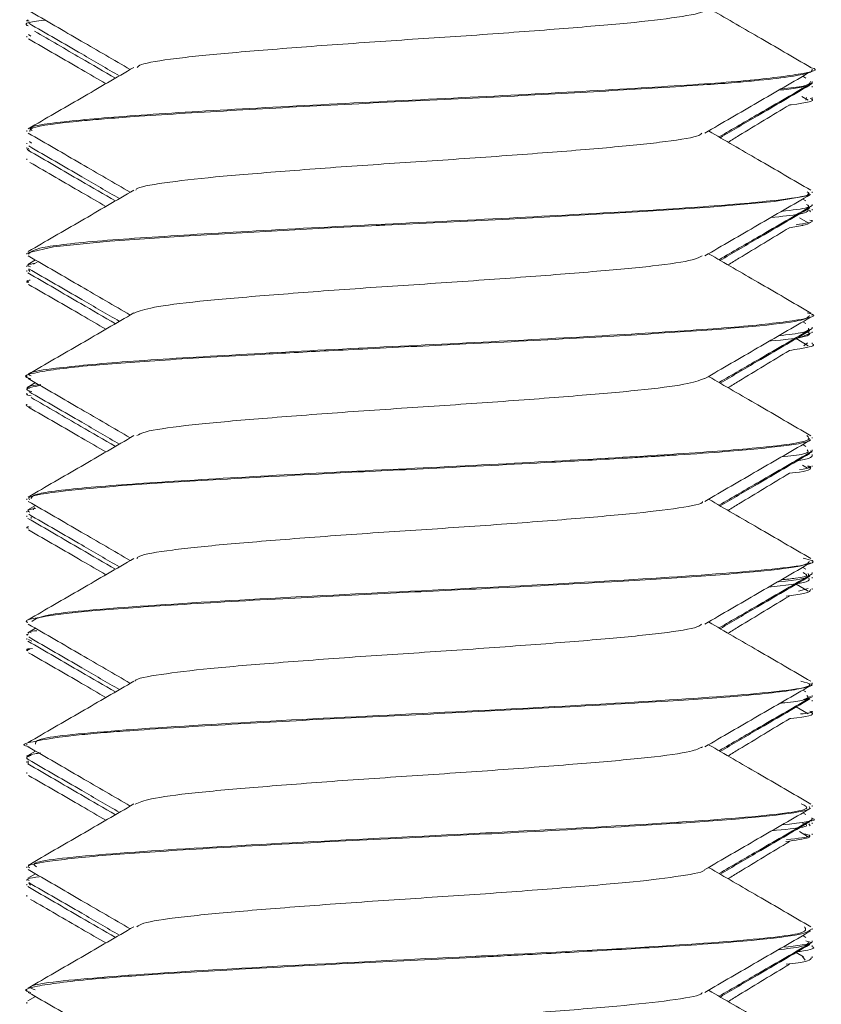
# Model space of a CAD drawing. Header units: millimetres. Extents: x -336 to 487, y -1247 to -28.
# Tile 45 of 49: x 464.44 to 472.61, y -472.08 to -462.06. Entities that reach past the tile are written whole.
import ezdxf

# ---------------------------------------------------------------- set-up
doc = ezdxf.new("R2010")
doc.units = ezdxf.units.MM

msp = doc.modelspace()

# ---------------------------------------------------------------- linework, layer by layer
at = {"color": 7, "linetype": 'Continuous', "lineweight": 15}
for p, q in [((464.515, -462.064), (464.515, -462.074)), ((464.515, -462.112), (464.515, -462.121)), ((464.515, -462.225), (464.515, -462.235)), ((464.532, -462.21), (464.557, -462.225)), ((472.515, -462.571), (472.515, -462.561)), ((472.449, -462.653), (472.418, -462.635)), ((472.515, -462.7), (472.515, -462.689)), ((472.515, -462.746), (472.515, -462.736)), ((472.473, -462.878), (472.411, -462.841)), ((472.458, -462.849), (472.451, -462.878)), ((472.515, -462.86), (472.515, -462.849)), ((464.515, -463.186), (464.515, -463.196)), ((464.515, -463.314), (464.515, -463.324)), ((464.515, -463.361), (464.515, -463.371)), ((464.545, -463.3), (464.563, -463.314)), ((464.515, -463.474), (464.515, -463.485)), ((472.449, -463.903), (472.418, -463.885)), ((472.515, -463.821), (472.515, -463.811)), ((472.496, -464.015), (472.486, -463.997)), ((472.515, -463.949), (472.515, -463.939)), ((472.515, -463.997), (472.515, -463.987)), ((472.473, -464.128), (472.385, -464.076)), ((472.515, -464.11), (472.515, -464.1)), ((464.515, -464.436), (464.515, -464.446)), ((464.515, -464.564), (464.515, -464.574)), ((464.603, -464.505), (464.525, -464.55)), ((464.621, -464.526), (464.584, -464.549)), ((464.515, -464.612), (464.515, -464.622)), ((464.548, -464.622), (464.532, -464.603)), ((464.515, -464.725), (464.515, -464.735)), ((472.515, -465.071), (472.515, -465.061)), ((472.449, -465.153), (472.418, -465.135)), ((472.515, -465.199), (472.515, -465.19)), ((472.385, -465.298), (472.504, -465.246)), ((472.515, -465.246), (472.515, -465.237)), ((472.473, -465.378), (472.352, -465.306)), ((472.466, -465.35), (472.43, -465.378)), ((472.515, -465.36), (472.515, -465.35)), ((464.515, -465.686), (464.515, -465.696)), ((464.605, -465.754), (464.525, -465.8)), ((464.515, -465.814), (464.515, -465.824)), ((464.515, -465.861), (464.515, -465.871)), ((464.515, -465.974), (464.515, -465.985)), ((472.449, -466.403), (472.418, -466.385)), ((472.515, -466.321), (472.515, -466.311)), ((472.515, -466.449), (472.515, -466.439)), ((472.515, -466.496), (472.515, -466.486)), ((472.466, -466.624), (472.416, -466.594)), ((472.515, -466.609), (472.515, -466.6)), ((464.515, -466.936), (464.515, -466.946)), ((464.603, -467.005), (464.525, -467.05)), ((464.515, -467.064), (464.515, -467.074)), ((464.594, -467.024), (464.58, -467.049)), ((464.515, -467.112), (464.515, -467.122)), ((464.562, -467.137), (464.561, -467.122)), ((464.515, -467.225), (464.515, -467.235)), ((472.515, -467.571), (472.515, -467.561)), ((472.449, -467.653), (472.418, -467.635)), ((472.515, -467.699), (472.515, -467.689)), ((472.473, -467.878), (472.352, -467.806)), ((472.515, -467.746), (472.515, -467.736)), ((472.473, -467.85), (472.375, -467.878)), ((472.515, -467.86), (472.515, -467.85)), ((464.515, -468.185), (464.515, -468.196)), ((464.603, -468.255), (464.525, -468.3)), ((464.515, -468.314), (464.515, -468.324)), ((464.515, -468.361), (464.515, -468.371)), ((464.568, -468.387), (464.534, -468.371)), ((464.515, -468.475), (464.515, -468.485)), ((472.515, -468.821), (472.515, -468.81)), ((472.449, -468.903), (472.418, -468.885)), ((472.423, -468.984), (472.498, -468.949)), ((472.515, -468.949), (472.515, -468.939)), ((472.515, -468.996), (472.515, -468.987)), ((472.473, -469.128), (472.352, -469.056)), ((472.515, -469.11), (472.515, -469.1)), ((464.515, -469.436), (464.515, -469.446)), ((464.603, -469.505), (464.525, -469.55)), ((464.515, -469.564), (464.515, -469.575)), ((464.515, -469.612), (464.515, -469.621)), ((464.53, -469.636), (464.529, -469.605)), ((464.515, -469.725), (464.515, -469.735)), ((472.515, -470.071), (472.515, -470.061)), ((472.449, -470.153), (472.418, -470.135)), ((472.515, -470.199), (472.515, -470.19)), ((472.494, -470.267), (472.482, -470.246)), ((472.515, -470.246), (472.515, -470.237)), ((472.468, -470.375), (472.384, -470.325)), ((472.515, -470.36), (472.515, -470.349)), ((464.515, -470.686), (464.515, -470.696)), ((464.515, -470.814), (464.515, -470.824)), ((464.603, -470.755), (464.525, -470.8)), ((464.515, -470.862), (464.515, -470.872)), ((464.553, -470.872), (464.535, -470.852)), ((464.515, -470.974), (464.515, -470.985)), ((472.515, -471.321), (472.515, -471.311)), ((472.449, -471.403), (472.418, -471.385)), ((472.515, -471.449), (472.515, -471.439)), ((472.515, -471.496), (472.515, -471.487)), ((472.427, -471.601), (472.352, -471.556)), ((472.415, -471.599), (472.444, -471.636)), ((472.515, -471.61), (472.515, -471.599)), ((464.515, -471.936), (464.515, -471.946)), ((464.603, -472.005), (464.525, -472.05)), ((464.515, -472.064), (464.515, -472.075))]:
    msp.add_line(p, q, dxfattribs=at)
at = {"color": 7, "linetype": 'Continuous', "lineweight": 15, "flags": 128}
for points in [[(464.539, -464.446), (464.525, -464.432), (464.788, -464.372), (465.362, -464.313), (466.17, -464.259), (467.607, -464.178), (468.026, -464.157), (468.073, -464.155), (468.098, -464.153), (468.098, -464.153), (468.098, -464.153), (468.098, -464.153), (468.098, -464.153), (468.098, -464.153), (468.098, -464.153), (468.098, -464.153), (468.098, -464.153), (468.099, -464.153), (468.108, -464.153), (468.126, -464.152), (468.162, -464.15), (468.233, -464.147), (468.376, -464.14), (468.934, -464.113), (469.429, -464.088), (470.736, -464.015), (471.477, -463.968), (472.129, -463.909), (472.462, -463.852), (472.477, -463.821)], [(472.282, -464.177), (472.397, -464.157), (472.409, -464.155), (472.414, -464.153), (472.414, -464.153), (472.414, -464.153), (472.414, -464.153), (472.414, -464.153), (472.414, -464.153), (472.414, -464.153), (472.414, -464.153), (472.414, -464.153), (472.414, -464.153), (472.416, -464.153), (472.42, -464.152), (472.428, -464.15), (472.442, -464.147), (472.467, -464.14), (472.514, -464.113), (472.511, -464.11)]]:
    msp.add_lwpolyline(points, dxfattribs=at)
at = {"color": 7, "linetype": 'Continuous', "lineweight": 15}
for points, knots in [([(464.531, -461.963), (464.711, -462.067), (465.057, -462.268), (465.403, -462.469), (465.57, -462.566)], [0, 0, 0, 0, 0.519041, 1, 1, 1, 1]), ([(471.407, -461.964), (471.407, -461.966), (471.411, -461.988), (471.163, -462.033), (470.669, -462.093), (469.953, -462.151), (469.115, -462.215), (468.217, -462.272), (467.349, -462.334), (466.584, -462.395), (466.007, -462.452), (465.677, -462.505), (465.648, -462.535), (465.639, -462.544)], [0, 0, 0, 0, 0.012396, 0.117379, 0.221306, 0.324678, 0.429817, 0.532616, 0.637267, 0.741745, 0.844656, 0.949827, 1, 1, 1, 1]), ([(472.5, -462.545), (472.321, -462.44), (471.974, -462.239), (471.627, -462.038), (471.46, -461.941)], [0, 0, 0, 0, 0.518234, 1, 1, 1, 1]), ([(464.53, -462.121), (464.526, -462.119), (464.484, -462.099), (464.529, -462.08), (464.699, -462.062), (464.702, -462.062)], [0, 0, 0, 0, 0.113112, 0.986724, 1, 1, 1, 1]), ([(464.539, -462.074), (464.523, -462.071), (464.503, -462.066), (464.528, -462.062), (464.531, -462.061)], [0, 0, 0, 0, 0.862281, 1, 1, 1, 1]), ([(464.535, -462.094), (464.715, -462.198), (465.023, -462.377), (465.331, -462.556), (465.459, -462.63)], [0, 0, 0, 0, 0.583962, 1, 1, 1, 1]), ([(464.594, -462.175), (464.751, -462.266), (465.026, -462.426), (465.301, -462.586), (465.418, -462.654)], [0, 0, 0, 0, 0.573132, 1, 1, 1, 1]), ([(464.534, -462.254), (464.714, -462.358), (464.977, -462.51), (465.239, -462.663), (465.321, -462.71)], [0, 0, 0, 0, 0.686241, 1, 1, 1, 1]), ([(465.607, -462.544), (465.428, -462.648), (465.069, -462.857), (464.709, -463.065), (464.529, -463.169)], [0, 0, 0, 0, 0.49978, 1, 1, 1, 1]), ([(472.491, -462.544), (472.496, -462.545), (472.611, -462.569), (472.413, -462.613), (471.867, -462.684), (470.879, -462.748), (469.639, -462.819), (468.26, -462.885), (466.915, -462.954), (465.747, -463.022), (464.923, -463.088), (464.512, -463.145), (464.557, -463.177), (464.57, -463.186)], [0, 0, 0, 0, 0.004596, 0.10941, 0.216142, 0.320618, 0.427325, 0.532205, 0.638314, 0.744228, 0.849285, 0.955913, 1, 1, 1, 1]), ([(464.548, -463.196), (464.547, -463.184), (464.547, -463.15), (464.887, -463.105), (465.311, -463.067), (465.767, -463.033), (466.538, -462.986), (467.668, -462.924), (468.843, -462.868), (469.974, -462.811), (470.827, -462.76), (471.372, -462.725), (471.691, -462.702), (472.003, -462.674), (472.357, -462.633), (472.526, -462.595), (472.51, -462.573), (472.509, -462.571)], [0, 0, 0, 0, 0.0570043, 0.1706753, 0.2036367, 0.2409454, 0.3398217, 0.43329, 0.5255443, 0.6178023, 0.7073608, 0.7567105, 0.7922197, 0.8245384, 0.888059, 0.9885206, 1, 1, 1, 1]), ([(471.421, -463.213), (471.6, -463.109), (471.959, -462.901), (472.319, -462.692), (472.499, -462.588)], [0, 0, 0, 0, 0.499776, 1, 1, 1, 1]), ([(472.496, -462.689), (472.493, -462.709), (472.49, -462.733), (472.243, -462.759), (472.196, -462.764)], [0, 0, 0, 0, 0.807583, 1, 1, 1, 1]), ([(471.566, -463.252), (471.703, -463.173), (472.019, -462.989), (472.335, -462.806), (472.515, -462.702)], [0, 0, 0, 0, 0.433353, 1, 1, 1, 1]), ([(471.578, -463.26), (471.705, -463.185), (472.01, -463.007), (472.314, -462.829), (472.491, -462.725)], [0, 0, 0, 0, 0.417484, 1, 1, 1, 1]), ([(472.173, -462.777), (472.244, -462.769), (472.407, -462.75), (472.483, -462.725), (472.521, -462.708), (472.514, -462.7), (472.513, -462.7)], [0, 0, 0, 0, 0.301576, 0.6945, 0.977226, 1, 1, 1, 1]), ([(472.276, -462.927), (472.284, -462.926), (472.47, -462.905), (472.553, -462.885), (472.501, -462.863), (472.495, -462.86)], [0, 0, 0, 0, 0.037822, 0.885055, 1, 1, 1, 1]), ([(471.658, -463.306), (471.695, -463.283), (471.902, -463.157), (472.111, -463.03), (472.283, -462.927)], [0, 0, 0, 0, 0.178608, 1, 1, 1, 1]), ([(472.5, -463.795), (472.321, -463.69), (471.974, -463.489), (471.627, -463.288), (471.46, -463.191)], [0, 0, 0, 0, 0.518234, 1, 1, 1, 1]), ([(464.531, -463.213), (464.711, -463.317), (465.057, -463.518), (465.403, -463.719), (465.57, -463.816)], [0, 0, 0, 0, 0.519041, 1, 1, 1, 1]), ([(471.39, -463.214), (471.384, -463.221), (471.364, -463.249), (471.052, -463.3), (470.492, -463.358), (469.735, -463.419), (468.873, -463.481), (467.974, -463.538), (467.129, -463.601), (466.403, -463.66), (465.891, -463.719), (465.629, -463.766), (465.629, -463.79), (465.628, -463.794)], [0, 0, 0, 0, 0.041357, 0.146539, 0.249591, 0.35389, 0.458683, 0.561416, 0.666506, 0.770111, 0.873802, 0.97887, 1, 1, 1, 1]), ([(464.544, -463.387), (464.534, -463.385), (464.506, -463.379), (464.525, -463.375), (464.537, -463.371)], [0, 0, 0, 0, 0.360189, 1, 1, 1, 1]), ([(464.527, -463.386), (464.707, -463.491), (465.004, -463.663), (465.301, -463.836), (465.418, -463.904)], [0, 0, 0, 0, 0.605083, 1, 1, 1, 1]), ([(464.535, -463.344), (464.715, -463.448), (465.023, -463.627), (465.331, -463.806), (465.459, -463.88)], [0, 0, 0, 0, 0.583962, 1, 1, 1, 1]), ([(464.547, -463.512), (464.723, -463.613), (464.981, -463.763), (465.239, -463.913), (465.321, -463.96)], [0, 0, 0, 0, 0.6810493, 1, 1, 1, 1]), ([(465.607, -463.794), (465.428, -463.898), (465.069, -464.107), (464.709, -464.315), (464.529, -464.419)], [0, 0, 0, 0, 0.49978, 1, 1, 1, 1]), ([(472.462, -463.811), (472.476, -463.818), (472.529, -463.848), (472.142, -463.904), (471.343, -463.971), (470.189, -464.039), (468.852, -464.108), (467.471, -464.173), (466.214, -464.245), (465.227, -464.308), (464.609, -464.376), (464.564, -464.417), (464.544, -464.436)], [0, 0, 0, 0, 0.038874, 0.148291, 0.256389, 0.36496, 0.474105, 0.581683, 0.691329, 0.79864, 0.908197, 1, 1, 1, 1]), ([(471.421, -464.463), (471.6, -464.359), (471.959, -464.151), (472.319, -463.942), (472.499, -463.838)], [0, 0, 0, 0, 0.499776, 1, 1, 1, 1]), ([(471.566, -464.502), (471.703, -464.423), (472.019, -464.239), (472.335, -464.056), (472.515, -463.952)], [0, 0, 0, 0, 0.433353, 1, 1, 1, 1]), ([(471.578, -464.51), (471.705, -464.435), (472.01, -464.257), (472.314, -464.079), (472.491, -463.975)], [0, 0, 0, 0, 0.417484, 1, 1, 1, 1]), ([(472.474, -463.987), (472.477, -464.004), (472.481, -464.032), (472.203, -464.062), (472.093, -464.073)], [0, 0, 0, 0, 0.606482, 1, 1, 1, 1]), ([(472.457, -463.939), (472.475, -463.95), (472.515, -463.973), (472.312, -463.998), (472.2, -464.011)], [0, 0, 0, 0, 0.445917, 1, 1, 1, 1]), ([(472.491, -464.1), (472.5, -464.103), (472.549, -464.118), (472.442, -464.133), (472.352, -464.146)], [0, 0, 0, 0, 0.167912, 1, 1, 1, 1]), ([(471.658, -464.556), (471.695, -464.533), (471.902, -464.407), (472.111, -464.28), (472.283, -464.177)], [0, 0, 0, 0, 0.178608, 1, 1, 1, 1]), ([(464.531, -464.463), (464.711, -464.567), (465.057, -464.768), (465.403, -464.969), (465.57, -465.066)], [0, 0, 0, 0, 0.5190413, 1, 1, 1, 1]), ([(471.393, -464.463), (471.37, -464.477), (471.312, -464.51), (470.922, -464.567), (470.301, -464.623), (469.51, -464.686), (468.628, -464.746), (467.736, -464.805), (466.916, -464.868), (466.245, -464.925), (465.768, -464.986), (465.662, -465.026), (465.611, -465.045)], [0, 0, 0, 0, 0.07041, 0.175126, 0.277531, 0.382147, 0.485942, 0.588876, 0.693744, 0.796324, 0.900566, 1, 1, 1, 1]), ([(472.5, -465.045), (472.321, -464.94), (471.974, -464.739), (471.627, -464.538), (471.46, -464.441)], [0, 0, 0, 0, 0.518234, 1, 1, 1, 1]), ([(464.553, -464.574), (464.531, -464.566), (464.503, -464.555), (464.579, -464.543), (464.597, -464.54)], [0, 0, 0, 0, 0.759408, 1, 1, 1, 1]), ([(464.535, -464.594), (464.715, -464.698), (465.023, -464.877), (465.331, -465.056), (465.459, -465.13)], [0, 0, 0, 0, 0.583962, 1, 1, 1, 1]), ([(464.527, -464.636), (464.707, -464.741), (465.004, -464.913), (465.301, -465.086), (465.418, -465.154)], [0, 0, 0, 0, 0.605083, 1, 1, 1, 1]), ([(464.534, -464.735), (464.522, -464.732), (464.507, -464.729), (464.523, -464.725), (464.526, -464.724)], [0, 0, 0, 0, 0.832908, 1, 1, 1, 1]), ([(464.551, -464.71), (464.534, -464.713), (464.505, -464.718), (464.525, -464.723), (464.535, -464.725)], [0, 0, 0, 0, 0.562173, 1, 1, 1, 1]), ([(464.534, -464.754), (464.714, -464.858), (464.977, -465.01), (465.239, -465.163), (465.321, -465.21)], [0, 0, 0, 0, 0.686241, 1, 1, 1, 1]), ([(464.557, -465.714), (464.542, -465.71), (464.46, -465.688), (464.611, -465.645), (465.07, -465.582), (465.897, -465.524), (466.756, -465.473), (467.483, -465.435), (468.183, -465.399), (469.076, -465.357), (470.167, -465.3), (471.18, -465.239), (471.942, -465.184), (472.437, -465.124), (472.472, -465.088), (472.489, -465.071)], [0, 0, 0, 0, 0.018788, 0.100972, 0.20871, 0.295986, 0.385254, 0.441809, 0.473355, 0.550866, 0.647467, 0.732917, 0.82685, 0.91772, 1, 1, 1, 1]), ([(472.464, -465.044), (472.483, -465.048), (472.598, -465.075), (472.36, -465.123), (471.741, -465.194), (470.707, -465.258), (469.438, -465.33), (468.052, -465.394), (466.728, -465.465), (465.597, -465.531), (464.837, -465.599), (464.484, -465.652), (464.547, -465.68), (464.56, -465.686)], [0, 0, 0, 0, 0.020339, 0.125567, 0.232079, 0.336608, 0.443377, 0.547945, 0.654397, 0.759741, 0.865311, 0.971637, 1, 1, 1, 1]), ([(465.607, -465.044), (465.428, -465.148), (465.069, -465.357), (464.709, -465.565), (464.529, -465.669)], [0, 0, 0, 0, 0.49978, 1, 1, 1, 1]), ([(471.421, -465.713), (471.6, -465.609), (471.959, -465.401), (472.319, -465.192), (472.499, -465.088)], [0, 0, 0, 0, 0.499776, 1, 1, 1, 1]), ([(471.566, -465.752), (471.703, -465.673), (472.019, -465.489), (472.335, -465.306), (472.515, -465.202)], [0, 0, 0, 0, 0.433353, 1, 1, 1, 1]), ([(472.172, -465.277), (472.269, -465.266), (472.487, -465.239), (472.481, -465.213), (472.478, -465.199)], [0, 0, 0, 0, 0.444964, 1, 1, 1, 1]), ([(471.578, -465.76), (471.705, -465.685), (472.01, -465.507), (472.314, -465.329), (472.491, -465.225)], [0, 0, 0, 0, 0.417484, 1, 1, 1, 1]), ([(472.464, -465.237), (472.476, -465.244), (472.526, -465.274), (472.363, -465.307), (472.086, -465.33), (472.08, -465.331)], [0, 0, 0, 0, 0.246764, 0.983329, 1, 1, 1, 1]), ([(472.281, -465.427), (472.317, -465.421), (472.455, -465.398), (472.566, -465.377), (472.514, -465.36), (472.514, -465.36)], [0, 0, 0, 0, 0.263712, 0.99488, 1, 1, 1, 1]), ([(471.658, -465.806), (471.695, -465.783), (471.902, -465.657), (472.111, -465.53), (472.283, -465.427)], [0, 0, 0, 0, 0.178608, 1, 1, 1, 1]), ([(472.5, -466.295), (472.321, -466.19), (471.974, -465.989), (471.627, -465.788), (471.46, -465.691)], [0, 0, 0, 0, 0.518234, 1, 1, 1, 1]), ([(464.566, -465.844), (464.543, -465.838), (464.469, -465.817), (464.582, -465.796), (464.66, -465.781)], [0, 0, 0, 0, 0.310738, 1, 1, 1, 1]), ([(464.659, -465.772), (464.587, -465.783), (464.49, -465.797), (464.534, -465.811), (464.545, -465.814)], [0, 0, 0, 0, 0.7466031, 1, 1, 1, 1]), ([(464.531, -465.713), (464.711, -465.817), (465.057, -466.018), (465.403, -466.219), (465.57, -466.316)], [0, 0, 0, 0, 0.519041, 1, 1, 1, 1]), ([(471.418, -465.712), (471.364, -465.732), (471.256, -465.772), (470.773, -465.832), (470.099, -465.89), (469.277, -465.953), (468.384, -466.011), (467.504, -466.072), (466.715, -466.134), (466.098, -466.191), (465.712, -466.248), (465.657, -466.281), (465.635, -466.294)], [0, 0, 0, 0, 0.099821, 0.204014, 0.306628, 0.411502, 0.514382, 0.618238, 0.722821, 0.825232, 0.929972, 1, 1, 1, 1]), ([(464.559, -465.887), (464.536, -465.883), (464.505, -465.878), (464.52, -465.873), (464.524, -465.871)], [0, 0, 0, 0, 0.762623, 1, 1, 1, 1]), ([(464.535, -465.844), (464.715, -465.948), (465.023, -466.127), (465.331, -466.306), (465.459, -466.38)], [0, 0, 0, 0, 0.583962, 1, 1, 1, 1]), ([(464.56, -465.906), (464.729, -466.004), (465.015, -466.169), (465.301, -466.336), (465.418, -466.404)], [0, 0, 0, 0, 0.589644, 1, 1, 1, 1]), ([(464.561, -466.004), (464.544, -466.001), (464.5, -465.991), (464.512, -465.981), (464.52, -465.975)], [0, 0, 0, 0, 0.386582, 1, 1, 1, 1]), ([(464.534, -466.004), (464.714, -466.108), (464.977, -466.26), (465.239, -466.413), (465.321, -466.46)], [0, 0, 0, 0, 0.686241, 1, 1, 1, 1]), ([(465.607, -466.294), (465.428, -466.398), (465.069, -466.607), (464.709, -466.815), (464.529, -466.919)], [0, 0, 0, 0, 0.49978, 1, 1, 1, 1]), ([(472.46, -466.294), (472.48, -466.311), (472.526, -466.349), (472.054, -466.415), (471.187, -466.48), (470, -466.549), (468.644, -466.618), (467.272, -466.684), (466.044, -466.755), (465.112, -466.818), (464.572, -466.883), (464.565, -466.92), (464.562, -466.936)], [0, 0, 0, 0, 0.080086, 0.1868, 0.291596, 0.397763, 0.503569, 0.608693, 0.715263, 0.819764, 0.926531, 1, 1, 1, 1]), ([(464.544, -466.946), (464.538, -466.938), (464.516, -466.91), (464.834, -466.859), (465.499, -466.799), (466.435, -466.742), (467.519, -466.681), (468.713, -466.624), (469.727, -466.573), (470.427, -466.534), (470.759, -466.514), (470.873, -466.507), (470.926, -466.504), (470.949, -466.502), (471.024, -466.498), (471.268, -466.483), (471.759, -466.449), (472.255, -466.398), (472.528, -466.352), (472.486, -466.327), (472.475, -466.321)], [0, 0, 0, 0, 0.036272, 0.142528, 0.232854, 0.323997, 0.4301, 0.507538, 0.609041, 0.672486, 0.692071, 0.703535, 0.706221, 0.707804, 0.710358, 0.728947, 0.783739, 0.878245, 0.967799, 1, 1, 1, 1]), ([(471.421, -466.963), (471.6, -466.859), (471.959, -466.651), (472.319, -466.442), (472.499, -466.338)], [0, 0, 0, 0, 0.499776, 1, 1, 1, 1]), ([(471.566, -467.002), (471.703, -466.923), (472.019, -466.739), (472.335, -466.556), (472.515, -466.452)], [0, 0, 0, 0, 0.433353, 1, 1, 1, 1]), ([(471.578, -467.01), (471.705, -466.935), (472.01, -466.757), (472.314, -466.579), (472.491, -466.475)], [0, 0, 0, 0, 0.417484, 1, 1, 1, 1]), ([(472.462, -466.439), (472.477, -466.453), (472.503, -466.476), (472.289, -466.501), (472.201, -466.511)], [0, 0, 0, 0, 0.585039, 1, 1, 1, 1]), ([(472.341, -466.553), (472.393, -466.544), (472.468, -466.53), (472.5, -466.514), (472.509, -466.507), (472.512, -466.504), (472.513, -466.502), (472.514, -466.5), (472.514, -466.498), (472.513, -466.496)], [0, 0, 0, 0, 0.489625, 0.70749, 0.835009, 0.864883, 0.882496, 0.910909, 1, 1, 1, 1]), ([(472.474, -466.472), (472.495, -466.467), (472.526, -466.46), (472.503, -466.452), (472.496, -466.449)], [0, 0, 0, 0, 0.687823, 1, 1, 1, 1]), ([(472.47, -466.6), (472.489, -466.606), (472.53, -466.619), (472.438, -466.632), (472.387, -466.639)], [0, 0, 0, 0, 0.4492704, 1, 1, 1, 1]), ([(471.658, -467.056), (471.695, -467.033), (471.902, -466.907), (472.111, -466.78), (472.283, -466.677)], [0, 0, 0, 0, 0.178608, 1, 1, 1, 1]), ([(472.281, -466.677), (472.283, -466.677), (472.442, -466.66), (472.523, -466.638), (472.483, -466.616), (472.472, -466.609)], [0, 0, 0, 0, 0.008942, 0.71995, 1, 1, 1, 1]), ([(464.531, -466.963), (464.711, -467.067), (465.057, -467.268), (465.403, -467.469), (465.57, -467.566)], [0, 0, 0, 0, 0.519041, 1, 1, 1, 1]), ([(471.399, -466.964), (471.399, -466.968), (471.396, -466.991), (471.13, -467.038), (470.614, -467.097), (469.885, -467.157), (469.039, -467.22), (468.14, -467.277), (467.279, -467.339), (466.525, -467.4), (465.969, -467.458), (465.661, -467.509), (465.643, -467.536), (465.638, -467.544)], [0, 0, 0, 0, 0.02149, 0.126577, 0.230195, 0.333873, 0.438944, 0.541663, 0.646493, 0.750735, 0.853834, 0.959013, 1, 1, 1, 1]), ([(472.5, -467.545), (472.321, -467.44), (471.974, -467.239), (471.627, -467.038), (471.46, -466.941)], [0, 0, 0, 0, 0.518234, 1, 1, 1, 1]), ([(464.547, -467.074), (464.526, -467.063), (464.502, -467.05), (464.594, -467.036), (464.604, -467.035)], [0, 0, 0, 0, 0.896442, 1, 1, 1, 1]), ([(464.535, -467.094), (464.715, -467.198), (465.023, -467.377), (465.331, -467.556), (465.459, -467.63)], [0, 0, 0, 0, 0.583962, 1, 1, 1, 1]), ([(464.527, -467.136), (464.707, -467.241), (465.004, -467.413), (465.301, -467.586), (465.418, -467.654)], [0, 0, 0, 0, 0.605083, 1, 1, 1, 1]), ([(464.535, -467.235), (464.52, -467.23), (464.504, -467.226), (464.529, -467.221), (464.532, -467.22)], [0, 0, 0, 0, 0.8784, 1, 1, 1, 1]), ([(464.534, -467.254), (464.714, -467.358), (464.977, -467.51), (465.239, -467.663), (465.321, -467.71)], [0, 0, 0, 0, 0.686241, 1, 1, 1, 1]), ([(464.525, -468.196), (464.522, -468.194), (464.471, -468.174), (464.671, -468.136), (465.152, -468.076), (465.973, -468.019), (467.024, -467.958), (468.13, -467.901), (469.292, -467.847), (470.409, -467.786), (471.389, -467.726), (472.072, -467.671), (472.47, -467.616), (472.479, -467.584), (472.483, -467.571)], [0, 0, 0, 0, 0.006828, 0.100495, 0.185929, 0.282303, 0.386728, 0.471423, 0.550678, 0.662552, 0.748788, 0.840976, 0.934427, 1, 1, 1, 1]), ([(465.607, -467.544), (465.428, -467.648), (465.069, -467.857), (464.709, -468.065), (464.529, -468.169)], [0, 0, 0, 0, 0.49978, 1, 1, 1, 1]), ([(472.422, -467.543), (472.459, -467.551), (472.639, -467.589), (472.139, -467.659), (470.969, -467.746), (469.243, -467.84), (467.375, -467.927), (465.76, -468.02), (464.682, -468.105), (464.603, -468.16), (464.567, -468.185)], [0, 0, 0, 0, 0.036167, 0.177494, 0.317325, 0.459291, 0.599049, 0.740575, 0.88105, 1, 1, 1, 1]), ([(471.421, -468.213), (471.6, -468.109), (471.959, -467.901), (472.319, -467.692), (472.499, -467.588)], [0, 0, 0, 0, 0.499776, 1, 1, 1, 1]), ([(471.566, -468.252), (471.703, -468.173), (472.019, -467.989), (472.335, -467.806), (472.515, -467.702)], [0, 0, 0, 0, 0.433353, 1, 1, 1, 1]), ([(472.164, -467.782), (472.167, -467.782), (472.372, -467.763), (472.494, -467.736), (472.478, -467.709), (472.473, -467.699)], [0, 0, 0, 0, 0.009691, 0.6540309, 1, 1, 1, 1]), ([(472.423, -467.689), (472.464, -467.708), (472.515, -467.731), (472.252, -467.756), (472.2, -467.761)], [0, 0, 0, 0, 0.802813, 1, 1, 1, 1]), ([(471.578, -468.26), (471.705, -468.185), (472.01, -468.007), (472.314, -467.829), (472.491, -467.725)], [0, 0, 0, 0, 0.417484, 1, 1, 1, 1]), ([(472.067, -467.838), (472.231, -467.819), (472.497, -467.788), (472.486, -467.758), (472.481, -467.746)], [0, 0, 0, 0, 0.616889, 1, 1, 1, 1]), ([(472.249, -467.927), (472.317, -467.918), (472.492, -467.895), (472.496, -467.873), (472.499, -467.86)], [0, 0, 0, 0, 0.386609, 1, 1, 1, 1]), ([(471.658, -468.306), (471.695, -468.283), (471.902, -468.157), (472.111, -468.03), (472.283, -467.927)], [0, 0, 0, 0, 0.178608, 1, 1, 1, 1]), ([(472.5, -468.795), (472.321, -468.69), (471.974, -468.489), (471.627, -468.288), (471.46, -468.191)], [0, 0, 0, 0, 0.518234, 1, 1, 1, 1]), ([(464.531, -468.213), (464.711, -468.317), (465.057, -468.518), (465.403, -468.719), (465.57, -468.816)], [0, 0, 0, 0, 0.519041, 1, 1, 1, 1]), ([(464.619, -468.28), (464.584, -468.284), (464.522, -468.29), (464.549, -468.297), (464.561, -468.3)], [0, 0, 0, 0, 0.5705653, 1, 1, 1, 1]), ([(471.389, -468.214), (471.379, -468.223), (471.348, -468.252), (471.013, -468.305), (470.433, -468.363), (469.665, -468.424), (468.796, -468.486), (467.898, -468.543), (467.062, -468.606), (466.349, -468.665), (465.859, -468.725), (465.615, -468.77), (465.62, -468.792), (465.621, -468.794)], [0, 0, 0, 0, 0.050548, 0.155713, 0.25859, 0.363117, 0.467723, 0.570548, 0.675699, 0.77901, 0.883002, 0.987958, 1, 1, 1, 1]), ([(464.527, -468.324), (464.52, -468.322), (464.508, -468.319), (464.529, -468.315), (464.538, -468.313)], [0, 0, 0, 0, 0.555124, 1, 1, 1, 1]), ([(464.527, -468.386), (464.707, -468.491), (465.004, -468.663), (465.301, -468.836), (465.418, -468.904)], [0, 0, 0, 0, 0.605083, 1, 1, 1, 1]), ([(464.535, -468.344), (464.715, -468.448), (465.023, -468.627), (465.331, -468.806), (465.459, -468.88)], [0, 0, 0, 0, 0.583962, 1, 1, 1, 1]), ([(464.574, -468.46), (464.539, -468.464), (464.497, -468.469), (464.522, -468.474), (464.526, -468.475)], [0, 0, 0, 0, 0.825891, 1, 1, 1, 1]), ([(464.527, -468.485), (464.522, -468.483), (464.507, -468.479), (464.529, -468.475), (464.544, -468.472)], [0, 0, 0, 0, 0.349171, 1, 1, 1, 1]), ([(464.534, -468.504), (464.714, -468.608), (464.977, -468.76), (465.239, -468.913), (465.321, -468.96)], [0, 0, 0, 0, 0.686241, 1, 1, 1, 1]), ([(465.607, -468.794), (465.428, -468.898), (465.069, -469.107), (464.709, -469.315), (464.529, -469.419)], [0, 0, 0, 0, 0.49978, 1, 1, 1, 1]), ([(472.4, -468.793), (472.446, -468.806), (472.598, -468.849), (471.979, -468.926), (470.682, -469.012), (468.905, -469.106), (467.051, -469.194), (465.522, -469.285), (464.602, -469.367), (464.604, -469.416), (464.605, -469.436)], [0, 0, 0, 0, 0.06127, 0.203153, 0.342857, 0.484662, 0.62482, 0.765529, 0.906863, 1, 1, 1, 1]), ([(464.54, -469.463), (464.535, -469.462), (464.441, -469.444), (464.58, -469.405), (464.888, -469.354), (465.319, -469.316), (465.78, -469.282), (466.538, -469.236), (467.673, -469.173), (468.817, -469.12), (469.993, -469.059), (471.029, -468.999), (471.902, -468.939), (472.335, -468.887), (472.475, -468.849), (472.53, -468.832), (472.504, -468.823), (472.499, -468.821)], [0, 0, 0, 0, 0.003855, 0.084292, 0.193858, 0.229675, 0.261394, 0.359907, 0.448516, 0.539756, 0.622753, 0.725908, 0.8119, 0.919354, 0.955984, 0.990318, 1, 1, 1, 1]), ([(471.421, -469.463), (471.6, -469.359), (471.959, -469.151), (472.319, -468.942), (472.499, -468.838)], [0, 0, 0, 0, 0.499776, 1, 1, 1, 1]), ([(471.566, -469.502), (471.703, -469.423), (472.019, -469.239), (472.335, -469.056), (472.515, -468.952)], [0, 0, 0, 0, 0.433353, 1, 1, 1, 1]), ([(471.578, -469.51), (471.705, -469.435), (472.01, -469.257), (472.314, -469.079), (472.491, -468.975)], [0, 0, 0, 0, 0.417484, 1, 1, 1, 1]), ([(472.46, -468.939), (472.484, -468.963), (472.509, -468.989), (472.205, -469.016), (472.19, -469.017)], [0, 0, 0, 0, 0.94985, 1, 1, 1, 1]), ([(472.278, -469.177), (472.284, -469.176), (472.471, -469.155), (472.55, -469.135), (472.503, -469.112), (472.498, -469.11)], [0, 0, 0, 0, 0.0300405, 0.8916777, 1, 1, 1, 1]), ([(472.492, -469.1), (472.501, -469.102), (472.547, -469.111), (472.464, -469.121), (472.397, -469.128)], [0, 0, 0, 0, 0.188693, 1, 1, 1, 1]), ([(471.658, -469.556), (471.695, -469.533), (471.902, -469.407), (472.111, -469.28), (472.283, -469.177)], [0, 0, 0, 0, 0.178608, 1, 1, 1, 1]), ([(464.531, -469.463), (464.711, -469.567), (465.057, -469.768), (465.403, -469.969), (465.57, -470.066)], [0, 0, 0, 0, 0.519041, 1, 1, 1, 1]), ([(471.399, -469.463), (471.367, -469.478), (471.295, -469.514), (470.877, -469.572), (470.238, -469.628), (469.437, -469.691), (468.551, -469.751), (467.662, -469.81), (466.852, -469.873), (466.197, -469.93), (465.75, -469.99), (465.662, -470.027), (465.621, -470.045)], [0, 0, 0, 0, 0.07966, 0.184254, 0.286668, 0.391407, 0.494914, 0.598123, 0.702944, 0.805414, 0.909855, 1, 1, 1, 1]), ([(472.5, -470.045), (472.321, -469.94), (471.974, -469.739), (471.627, -469.538), (471.46, -469.441)], [0, 0, 0, 0, 0.518234, 1, 1, 1, 1]), ([(464.539, -469.594), (464.532, -469.591), (464.521, -469.587), (464.517, -469.581), (464.513, -469.574), (464.524, -469.558), (464.532, -469.541), (464.635, -469.528), (464.655, -469.525)], [0, 0, 0, 0, 0.118853, 0.203686, 0.250123, 0.434065, 0.891599, 1, 1, 1, 1]), ([(464.559, -469.55), (464.538, -469.552), (464.501, -469.557), (464.529, -469.562), (464.542, -469.564)], [0, 0, 0, 0, 0.551903, 1, 1, 1, 1]), ([(464.535, -469.594), (464.715, -469.698), (465.023, -469.877), (465.331, -470.056), (465.459, -470.13)], [0, 0, 0, 0, 0.583962, 1, 1, 1, 1]), ([(464.527, -469.636), (464.707, -469.741), (465.004, -469.913), (465.301, -470.086), (465.418, -470.154)], [0, 0, 0, 0, 0.605083, 1, 1, 1, 1]), ([(464.534, -469.754), (464.714, -469.858), (464.977, -470.01), (465.239, -470.163), (465.321, -470.21)], [0, 0, 0, 0, 0.686241, 1, 1, 1, 1]), ([(464.546, -470.696), (464.537, -470.691), (464.502, -470.67), (464.719, -470.627), (465.222, -470.57), (466.104, -470.511), (467.201, -470.448), (468.37, -470.39), (469.571, -470.332), (470.653, -470.272), (471.573, -470.214), (472.202, -470.156), (472.511, -470.106), (472.49, -470.078), (472.485, -470.071)], [0, 0, 0, 0, 0.026502, 0.103544, 0.200499, 0.2945, 0.398977, 0.491982, 0.574544, 0.685466, 0.768458, 0.86232, 0.961696, 1, 1, 1, 1]), ([(465.607, -470.044), (465.428, -470.148), (465.069, -470.357), (464.709, -470.565), (464.529, -470.669)], [0, 0, 0, 0, 0.49978, 1, 1, 1, 1]), ([(472.404, -470.044), (472.444, -470.062), (472.548, -470.109), (471.792, -470.192), (470.382, -470.279), (468.566, -470.371), (466.737, -470.462), (465.306, -470.55), (464.531, -470.628), (464.595, -470.672), (464.616, -470.686)], [0, 0, 0, 0, 0.0864485, 0.2284702, 0.3684564, 0.5096877, 0.650645, 0.7907625, 0.9327125, 1, 1, 1, 1]), ([(471.421, -470.713), (471.6, -470.609), (471.959, -470.401), (472.319, -470.192), (472.499, -470.088)], [0, 0, 0, 0, 0.499776, 1, 1, 1, 1]), ([(471.566, -470.752), (471.703, -470.673), (472.019, -470.489), (472.335, -470.306), (472.515, -470.202)], [0, 0, 0, 0, 0.433353, 1, 1, 1, 1]), ([(472.508, -470.19), (472.51, -470.19), (472.612, -470.213), (472.408, -470.235), (472.208, -470.257)], [0, 0, 0, 0, 0.021686, 1, 1, 1, 1]), ([(471.578, -470.76), (471.705, -470.685), (472.01, -470.507), (472.314, -470.329), (472.491, -470.225)], [0, 0, 0, 0, 0.4174839, 1, 1, 1, 1]), ([(472.413, -470.237), (472.45, -470.251), (472.517, -470.277), (472.234, -470.304), (472.104, -470.317)], [0, 0, 0, 0, 0.54187, 1, 1, 1, 1]), ([(472.247, -470.427), (472.342, -470.414), (472.509, -470.391), (472.49, -470.369), (472.482, -470.36)], [0, 0, 0, 0, 0.574589, 1, 1, 1, 1]), ([(472.44, -470.349), (472.469, -470.357), (472.547, -470.376), (472.367, -470.395), (472.254, -470.407)], [0, 0, 0, 0, 0.372033, 1, 1, 1, 1]), ([(471.658, -470.806), (471.695, -470.783), (471.902, -470.657), (472.111, -470.53), (472.283, -470.427)], [0, 0, 0, 0, 0.178608, 1, 1, 1, 1]), ([(464.531, -470.713), (464.711, -470.817), (465.057, -471.018), (465.403, -471.219), (465.57, -471.316)], [0, 0, 0, 0, 0.519041, 1, 1, 1, 1]), ([(471.418, -470.714), (471.419, -470.714), (471.427, -470.734), (471.198, -470.777), (470.731, -470.837), (470.031, -470.895), (469.203, -470.959), (468.307, -471.016), (467.432, -471.077), (466.654, -471.139), (466.055, -471.196), (465.695, -471.251), (465.653, -471.283), (465.638, -471.294)], [0, 0, 0, 0, 0.0017791, 0.106593, 0.2108363, 0.3139169, 0.4190878, 0.5220491, 0.6264432, 0.7311519, 0.8339101, 0.9390231, 1, 1, 1, 1]), ([(472.5, -471.295), (472.321, -471.19), (471.974, -470.989), (471.627, -470.788), (471.46, -470.691)], [0, 0, 0, 0, 0.518234, 1, 1, 1, 1]), ([(464.541, -470.824), (464.529, -470.818), (464.505, -470.806), (464.594, -470.792), (464.641, -470.785)], [0, 0, 0, 0, 0.475903, 1, 1, 1, 1]), ([(464.527, -470.886), (464.707, -470.991), (465.004, -471.163), (465.301, -471.336), (465.418, -471.404)], [0, 0, 0, 0, 0.605083, 1, 1, 1, 1]), ([(464.535, -470.844), (464.715, -470.948), (465.023, -471.127), (465.331, -471.306), (465.459, -471.38)], [0, 0, 0, 0, 0.583962, 1, 1, 1, 1]), ([(464.554, -471.016), (464.728, -471.116), (464.983, -471.264), (465.239, -471.413), (465.321, -471.46)], [0, 0, 0, 0, 0.678062, 1, 1, 1, 1]), ([(465.607, -471.294), (465.428, -471.398), (465.069, -471.607), (464.709, -471.815), (464.529, -471.919)], [0, 0, 0, 0, 0.49978, 1, 1, 1, 1]), ([(472.435, -471.294), (472.452, -471.318), (472.49, -471.371), (471.581, -471.457), (470.072, -471.547), (468.227, -471.636), (466.433, -471.729), (465.114, -471.816), (464.468, -471.889), (464.575, -471.927), (464.6, -471.936)], [0, 0, 0, 0, 0.1118225, 0.2535116, 0.3941294, 0.5346118, 0.6764167, 0.8162892, 0.9583853, 1, 1, 1, 1]), ([(464.557, -471.964), (464.542, -471.959), (464.462, -471.938), (464.611, -471.895), (465.05, -471.835), (465.816, -471.779), (466.745, -471.723), (467.884, -471.663), (468.746, -471.623), (469.272, -471.596), (469.687, -471.575), (470.318, -471.54), (471.171, -471.49), (471.932, -471.436), (472.433, -471.374), (472.483, -471.338), (472.506, -471.321)], [0, 0, 0, 0, 0.019795, 0.101113, 0.209144, 0.282909, 0.371953, 0.468581, 0.556155, 0.569704, 0.59252, 0.654911, 0.72543, 0.825878, 0.919142, 1, 1, 1, 1]), ([(471.421, -471.963), (471.6, -471.859), (471.959, -471.651), (472.319, -471.442), (472.499, -471.338)], [0, 0, 0, 0, 0.499776, 1, 1, 1, 1]), ([(471.566, -472.002), (471.703, -471.923), (472.019, -471.739), (472.335, -471.556), (472.515, -471.452)], [0, 0, 0, 0, 0.433353, 1, 1, 1, 1]), ([(471.578, -472.01), (471.705, -471.935), (472.01, -471.757), (472.314, -471.579), (472.491, -471.475)], [0, 0, 0, 0, 0.417484, 1, 1, 1, 1]), ([(472.169, -471.529), (472.256, -471.519), (472.475, -471.491), (472.475, -471.465), (472.476, -471.449)], [0, 0, 0, 0, 0.399648, 1, 1, 1, 1]), ([(472.45, -471.439), (472.474, -471.445), (472.559, -471.467), (472.359, -471.488), (472.215, -471.503)], [0, 0, 0, 0, 0.276612, 1, 1, 1, 1]), ([(472.341, -471.553), (472.364, -471.55), (472.488, -471.531), (472.563, -471.512), (472.513, -471.497), (472.513, -471.496)], [0, 0, 0, 0, 0.184987, 0.988589, 1, 1, 1, 1]), ([(472.249, -471.677), (472.293, -471.672), (472.495, -471.649), (472.501, -471.627), (472.506, -471.61)], [0, 0, 0, 0, 0.221915, 1, 1, 1, 1]), ([(471.658, -472.056), (471.695, -472.033), (471.902, -471.907), (472.111, -471.78), (472.283, -471.677)], [0, 0, 0, 0, 0.178608, 1, 1, 1, 1]), ([(464.531, -471.963), (464.711, -472.067), (465.057, -472.268), (465.403, -472.469), (465.57, -472.566)], [0, 0, 0, 0, 0.519041, 1, 1, 1, 1]), ([(471.394, -471.964), (471.392, -471.969), (471.382, -471.995), (471.096, -472.044), (470.559, -472.102), (469.817, -472.162), (468.962, -472.225), (468.063, -472.282), (467.209, -472.345), (466.468, -472.405), (465.932, -472.463), (465.646, -472.512), (465.637, -472.538), (465.635, -472.544)], [0, 0, 0, 0, 0.030617, 0.13577, 0.239097, 0.343081, 0.448046, 0.55074, 0.655712, 0.759681, 0.863021, 0.968172, 1, 1, 1, 1]), ([(472.5, -472.545), (472.321, -472.44), (471.974, -472.239), (471.627, -472.038), (471.46, -471.941)], [0, 0, 0, 0, 0.518234, 1, 1, 1, 1])]:
    msp.add_open_spline(points, degree=3, knots=knots, dxfattribs=at)

doc.saveas('drawing.dxf')
